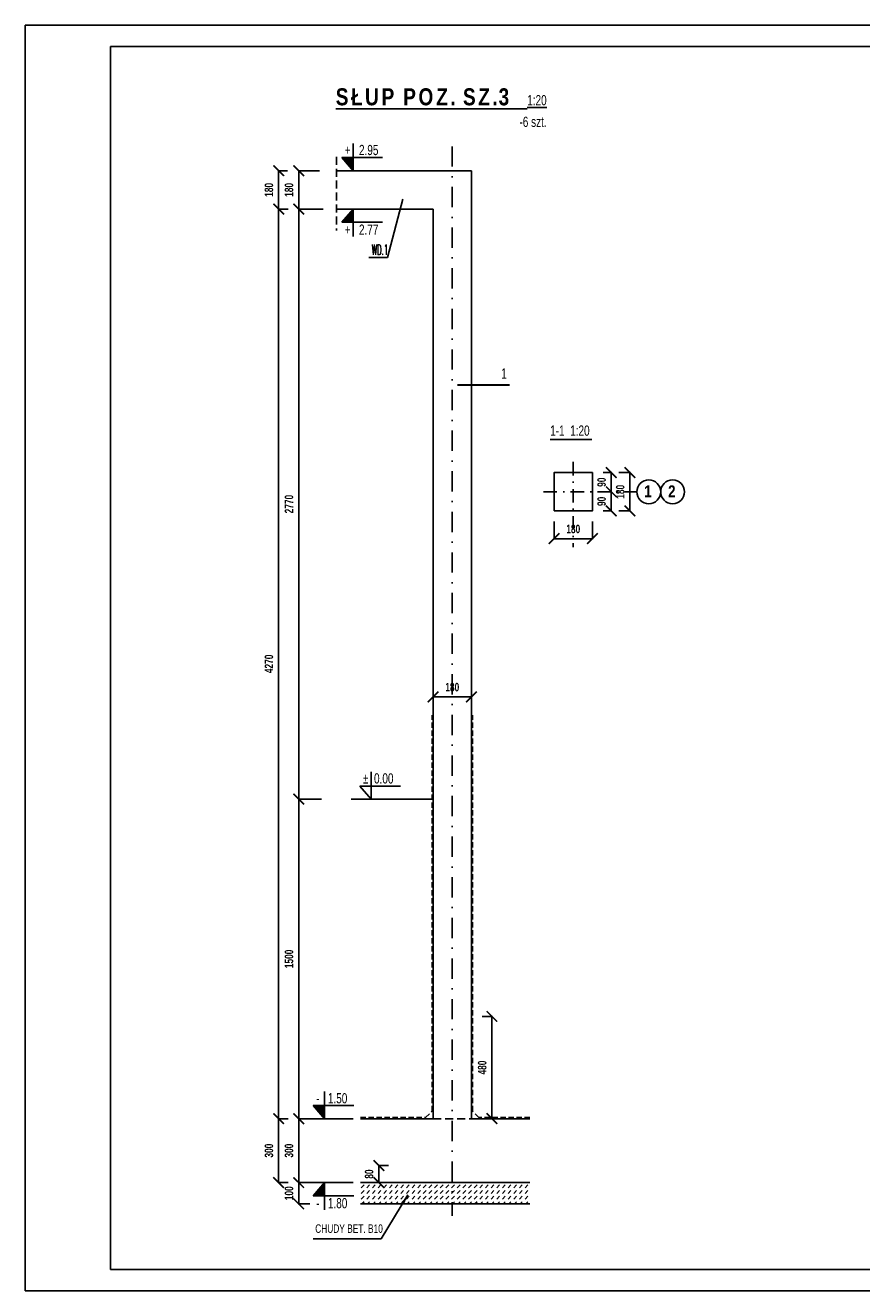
# Model space of a CAD drawing. Header units: millimetres. Extents: x 112819 to 391468, y 17484 to 67147.
# Tile 1 of 2: x 383068 to 386993, y 61207 to 67147. Entities that reach past the tile are written whole.
import ezdxf

# ---------------------------------------------------------------- set-up
doc = ezdxf.new("R2010")
doc.units = ezdxf.units.MM
doc.header["$LTSCALE"] = 5
for name, pattern in [('DASH', [0.75, 0.5, -0.25]), ('DASHDOT', [25.4, 12.7, -6.35, 0, -6.35]), ('DASHED', [0.75, 0.5, -0.25])]:
    doc.linetypes.add(name, pattern=pattern)
doc.layers.add('OBRYS', color=7, linetype='Continuous')
doc.layers.add('RCAD_deskowanie', color=7, linetype='Continuous')
doc.styles.add('Arial N 0.7', font='arial.ttf', dxfattribs={"width": 0.7})
doc.styles.add('GRYF', font='arialbd.ttf')
doc.styles.add('RAMKA', font='arial.ttf', dxfattribs={"width": 0.7})
doc.styles.get("Standard").update_dxf_attribs({"font": 'txt.shx', "width": 0.7, "height": 35})
doc.styles.add('style1', font='arialbd.ttf', dxfattribs={"width": 0.7})
doc.dimstyles.new('1-20', dxfattribs={"dimscale": 20, "dimtxt": 2, "dimasz": 1, "dimexe": 0.5, "dimexo": 1, "dimgap": 0.6, "dimtad": 1, "dimdec": 4, "dimrnd": 0.1, "dimdsep": 46, "dimtxsty": 'Arial N 0.7', "dimblk": 'ARCHTICK', "dimcen": 0, "dimclrd": 2, "dimclre": 2, "dimclrt": 7, "dimadec": 0, "dimazin": 0, "dimtfac": 1, "dimtdec": 4, "dimtix": 1, "dimtmove": 0, "dimatfit": 3, "dimfxl": 1, "dimtolj": 1, "dimarcsym": 0})
doc.dimstyles.new('RBCT DIM 20', dxfattribs={"dimtxt": 40, "dimasz": 50, "dimexe": 2.5, "dimexo": 50, "dimgap": 25, "dimtad": 1, "dimdec": 0, "dimzin": 1, "dimtxsty": 'style1', "dimblk": 'ARCHTICK', "dimcen": 50, "dimclrd": 2, "dimclre": 2, "dimclrt": 7, "dimadec": 0, "dimazin": 0, "dimtfac": 1, "dimtdec": 0, "dimtmove": 0, "dimatfit": 3, "dimfxl": 1, "dimarcsym": 0})

# ---------------------------------------------------------------- blocks, each defined once
blk = doc.blocks.new('_ArchTick')
at = {"color": 0, "linetype": 'ByBlock', "const_width": 0.15}
blk.add_lwpolyline([(-0.5, -0.5), (0.5, 0.5)], dxfattribs=at)
blk = doc.blocks.new('*D152')
at = {"color": 2, "linetype": 'Continuous', "lineweight": -2, "ltscale": 35, "transparency": 16777216}
for p, q in [((384457.2, 62014.7), (384348.5, 62014.7)), ((384351, 61714.7), (384351, 62014.7)), ((384457.2, 61714.7), (384348.5, 61714.7))]:
    blk.add_line(p, q, dxfattribs=at)
at = {"layer": 'Defpoints', "color": 0, "linetype": 'Continuous', "ltscale": 35, "transparency": 16777216}
for p in [(384351, 62014.7), (384507.2, 62014.7), (384507.2, 61714.7)]:
    blk.add_point(p, dxfattribs=at)
at = {"color": 2, "linetype": 'Continuous', "lineweight": -2, "ltscale": 35, "transparency": 16777216, "xscale": 50, "yscale": 50, "zscale": 50}
for p, rotation in [((384351, 62014.7), 90), ((384351, 61714.7), 270)]:
    blk.add_blockref('_ArchTick', p, dxfattribs=dict(at, rotation=rotation))
at = {"color": 7, "linetype": 'Continuous', "ltscale": 35, "transparency": 16777216, "insert": (384305.5, 61864.7), "char_height": 40, "attachment_point": 5, "rotation": 90, "style": 'style1'}
blk.add_mtext('300', dxfattribs=at)
blk = doc.blocks.new('W')
at = {"layer": 'OBRYS', "linetype": 'Continuous'}
for p, q in [((0, -32.1), (0, 0)), ((0, -32.1), (-13.3, -16.7)), ((-13.3, -16.7), (34.4, -16.7))]:
    blk.add_line(p, q, dxfattribs=at)
blk = doc.blocks.new('*D153')
at = {"color": 2, "linetype": 'Continuous', "lineweight": -2, "ltscale": 35, "transparency": 16777216}
for p, q in [((384458.2, 63514.7), (384348.5, 63514.7)), ((384351, 62014.7), (384351, 63514.7)), ((384457.2, 62014.7), (384348.5, 62014.7))]:
    blk.add_line(p, q, dxfattribs=at)
at = {"layer": 'Defpoints', "color": 0, "linetype": 'Continuous', "ltscale": 35, "transparency": 16777216}
for p in [(384351, 63514.7), (384508.2, 63514.7), (384507.2, 62014.7)]:
    blk.add_point(p, dxfattribs=at)
at = {"color": 2, "linetype": 'Continuous', "lineweight": -2, "ltscale": 35, "transparency": 16777216, "xscale": 50, "yscale": 50, "zscale": 50}
for p, rotation in [((384351, 63514.7), 90), ((384351, 62014.7), 270)]:
    blk.add_blockref('_ArchTick', p, dxfattribs=dict(at, rotation=rotation))
at = {"color": 7, "linetype": 'Continuous', "ltscale": 35, "transparency": 16777216, "insert": (384305.5, 62764.7), "char_height": 40, "attachment_point": 5, "rotation": 90, "style": 'style1'}
blk.add_mtext('1500', dxfattribs=at)
blk = doc.blocks.new('*D154')
at = {"color": 2, "linetype": 'Continuous', "lineweight": -2, "ltscale": 35, "transparency": 16777216}
for p, q in [((385549.4, 64817.5), (385549.4, 64734.9)), ((385729.4, 64817.5), (385729.4, 64734.9)), ((385729.4, 64737.4), (385549.4, 64737.4))]:
    blk.add_line(p, q, dxfattribs=at)
at = {"layer": 'Defpoints', "color": 0, "linetype": 'Continuous', "ltscale": 35, "transparency": 16777216}
for p in [(385549.4, 64867.5), (385729.4, 64867.5), (385549.4, 64737.4)]:
    blk.add_point(p, dxfattribs=at)
at = {"color": 2, "linetype": 'Continuous', "lineweight": -2, "ltscale": 35, "transparency": 16777216, "xscale": 50, "yscale": 50, "zscale": 50, "rotation": 180}
blk.add_blockref('_ArchTick', (385549.4, 64737.4), dxfattribs=at)
at = {"color": 2, "linetype": 'Continuous', "lineweight": -2, "ltscale": 35, "transparency": 16777216, "xscale": 50, "yscale": 50, "zscale": 50}
blk.add_blockref('_ArchTick', (385729.4, 64737.4), dxfattribs=at)
at = {"color": 7, "linetype": 'Continuous', "ltscale": 35, "transparency": 16777216, "insert": (385639.4, 64782.8), "char_height": 40, "attachment_point": 5, "style": 'style1'}
blk.add_mtext('180', dxfattribs=at)
blk = doc.blocks.new('*D155')
at = {"color": 2, "linetype": 'Continuous', "lineweight": -2, "ltscale": 35, "transparency": 16777216}
for p, q in [((385854, 65047.5), (385908, 65047.5)), ((385905.5, 64867.5), (385905.5, 65047.5)), ((385854, 64867.5), (385908, 64867.5))]:
    blk.add_line(p, q, dxfattribs=at)
at = {"layer": 'Defpoints', "color": 0, "linetype": 'Continuous', "ltscale": 35, "transparency": 16777216}
for p in [(385804, 65047.5), (385905.5, 65047.5), (385804, 64867.5)]:
    blk.add_point(p, dxfattribs=at)
at = {"color": 2, "linetype": 'Continuous', "lineweight": -2, "ltscale": 35, "transparency": 16777216, "xscale": 50, "yscale": 50, "zscale": 50}
for p, rotation in [((385905.5, 65047.5), 90), ((385905.5, 64867.5), 270)]:
    blk.add_blockref('_ArchTick', p, dxfattribs=dict(at, rotation=rotation))
at = {"color": 7, "linetype": 'Continuous', "ltscale": 35, "transparency": 16777216, "insert": (385860, 64957.5), "char_height": 40, "attachment_point": 5, "rotation": 90, "style": 'style1'}
blk.add_mtext('180', dxfattribs=at)
blk = doc.blocks.new('*D156')
at = {"color": 2, "linetype": 'Continuous', "lineweight": -2, "ltscale": 35, "transparency": 16777216}
for p, q in [((384465.2, 66284.7), (384348.5, 66284.7)), ((384351, 63514.7), (384351, 66284.7)), ((384406.2, 63514.7), (384348.5, 63514.7))]:
    blk.add_line(p, q, dxfattribs=at)
at = {"layer": 'Defpoints', "color": 0, "linetype": 'Continuous', "ltscale": 35, "transparency": 16777216}
for p in [(384351, 66284.7), (384515.2, 66284.7), (384456.2, 63514.7)]:
    blk.add_point(p, dxfattribs=at)
at = {"color": 2, "linetype": 'Continuous', "lineweight": -2, "ltscale": 35, "transparency": 16777216, "xscale": 50, "yscale": 50, "zscale": 50}
for p, rotation in [((384351, 66284.7), 90), ((384351, 63514.7), 270)]:
    blk.add_blockref('_ArchTick', p, dxfattribs=dict(at, rotation=rotation))
at = {"color": 7, "linetype": 'Continuous', "ltscale": 35, "transparency": 16777216, "insert": (384305.5, 64899.7), "char_height": 40, "attachment_point": 5, "rotation": 90, "style": 'style1'}
blk.add_mtext('2770', dxfattribs=at)
blk = doc.blocks.new('*D157')
at = {"color": 2, "linetype": 'Continuous', "lineweight": -2, "ltscale": 35, "transparency": 16777216}
for p, q in [((384448.1, 66464.7), (384348.5, 66464.7)), ((384351, 66284.7), (384351, 66464.7)), ((384465.2, 66284.7), (384348.5, 66284.7))]:
    blk.add_line(p, q, dxfattribs=at)
at = {"layer": 'Defpoints', "color": 0, "linetype": 'Continuous', "ltscale": 35, "transparency": 16777216}
for p in [(384351, 66464.7), (384498.1, 66464.7), (384515.2, 66284.7)]:
    blk.add_point(p, dxfattribs=at)
at = {"color": 2, "linetype": 'Continuous', "lineweight": -2, "ltscale": 35, "transparency": 16777216, "xscale": 50, "yscale": 50, "zscale": 50}
for p, rotation in [((384351, 66464.7), 90), ((384351, 66284.7), 270)]:
    blk.add_blockref('_ArchTick', p, dxfattribs=dict(at, rotation=rotation))
at = {"color": 7, "linetype": 'Continuous', "ltscale": 35, "transparency": 16777216, "insert": (384305.5, 66374.7), "char_height": 40, "attachment_point": 5, "rotation": 90, "style": 'style1'}
blk.add_mtext('180', dxfattribs=at)
blk = doc.blocks.new('*D158')
at = {"color": 2, "linetype": 'Continuous', "lineweight": -2, "ltscale": 35, "transparency": 16777216}
for p, q in [((384301, 62014.7), (384254.2, 62014.7)), ((384256.7, 61714.7), (384256.7, 62014.7)), ((384301, 61714.7), (384254.2, 61714.7))]:
    blk.add_line(p, q, dxfattribs=at)
at = {"layer": 'Defpoints', "color": 0, "linetype": 'Continuous', "ltscale": 35, "transparency": 16777216}
for p in [(384256.7, 62014.7), (384351, 62014.7), (384351, 61714.7)]:
    blk.add_point(p, dxfattribs=at)
at = {"color": 2, "linetype": 'Continuous', "lineweight": -2, "ltscale": 35, "transparency": 16777216, "xscale": 50, "yscale": 50, "zscale": 50}
for p, rotation in [((384256.7, 62014.7), 90), ((384256.7, 61714.7), 270)]:
    blk.add_blockref('_ArchTick', p, dxfattribs=dict(at, rotation=rotation))
at = {"color": 7, "linetype": 'Continuous', "ltscale": 35, "transparency": 16777216, "insert": (384211.3, 61864.7), "char_height": 40, "attachment_point": 5, "rotation": 90, "style": 'style1'}
blk.add_mtext('300', dxfattribs=at)
blk = doc.blocks.new('*D159')
at = {"color": 2, "linetype": 'Continuous', "lineweight": -2, "ltscale": 35, "transparency": 16777216}
for p, q in [((384301, 66284.7), (384254.2, 66284.7)), ((384256.7, 62014.7), (384256.7, 66284.7)), ((384301, 62014.7), (384254.2, 62014.7))]:
    blk.add_line(p, q, dxfattribs=at)
at = {"layer": 'Defpoints', "color": 0, "linetype": 'Continuous', "ltscale": 35, "transparency": 16777216}
for p in [(384256.7, 66284.7), (384351, 66284.7), (384351, 62014.7)]:
    blk.add_point(p, dxfattribs=at)
at = {"color": 2, "linetype": 'Continuous', "lineweight": -2, "ltscale": 35, "transparency": 16777216, "xscale": 50, "yscale": 50, "zscale": 50}
for p, rotation in [((384256.7, 66284.7), 90), ((384256.7, 62014.7), 270)]:
    blk.add_blockref('_ArchTick', p, dxfattribs=dict(at, rotation=rotation))
at = {"color": 7, "linetype": 'Continuous', "ltscale": 35, "transparency": 16777216, "insert": (384211.3, 64149.7), "char_height": 40, "attachment_point": 5, "rotation": 90, "style": 'style1'}
blk.add_mtext('4270', dxfattribs=at)
blk = doc.blocks.new('*D160')
at = {"color": 2, "linetype": 'Continuous', "lineweight": -2, "ltscale": 35, "transparency": 16777216}
for p, q in [((384298.5, 66464.7), (384254.2, 66464.7)), ((384256.7, 66284.7), (384256.7, 66464.7)), ((384301, 66284.7), (384254.2, 66284.7))]:
    blk.add_line(p, q, dxfattribs=at)
at = {"layer": 'Defpoints', "color": 0, "linetype": 'Continuous', "ltscale": 35, "transparency": 16777216}
for p in [(384256.7, 66464.7), (384348.5, 66464.7), (384351, 66284.7)]:
    blk.add_point(p, dxfattribs=at)
at = {"color": 2, "linetype": 'Continuous', "lineweight": -2, "ltscale": 35, "transparency": 16777216, "xscale": 50, "yscale": 50, "zscale": 50}
for p, rotation in [((384256.7, 66464.7), 90), ((384256.7, 66284.7), 270)]:
    blk.add_blockref('_ArchTick', p, dxfattribs=dict(at, rotation=rotation))
at = {"color": 7, "linetype": 'Continuous', "ltscale": 35, "transparency": 16777216, "insert": (384211.3, 66374.7), "char_height": 40, "attachment_point": 5, "rotation": 90, "style": 'style1'}
blk.add_mtext('180', dxfattribs=at)
blk = doc.blocks.new('*D161')
at = {"color": 2, "lineweight": -2, "ltscale": 35, "transparency": 16777216}
for p, q in [((384981.6, 63955.8), (384981.6, 63997.3)), ((384981.6, 63994.8), (385161.6, 63994.8)), ((385161.6, 63955.8), (385161.6, 63997.3))]:
    blk.add_line(p, q, dxfattribs=at)
at = {"layer": 'Defpoints', "color": 0, "ltscale": 35, "transparency": 16777216}
for p in [(385161.6, 63994.8), (384981.6, 63905.8), (385161.6, 63905.8)]:
    blk.add_point(p, dxfattribs=at)
at = {"color": 2, "lineweight": -2, "ltscale": 35, "transparency": 16777216, "xscale": 50, "yscale": 50, "zscale": 50, "rotation": 180}
blk.add_blockref('_ArchTick', (384981.6, 63994.8), dxfattribs=at)
at = {"color": 2, "lineweight": -2, "ltscale": 35, "transparency": 16777216, "xscale": 50, "yscale": 50, "zscale": 50}
blk.add_blockref('_ArchTick', (385161.6, 63994.8), dxfattribs=at)
at = {"color": 7, "ltscale": 35, "transparency": 16777216, "insert": (385071.6, 64040.2), "char_height": 40, "attachment_point": 5, "style": 'style1'}
blk.add_mtext('180', dxfattribs=at)
blk = doc.blocks.new('*D162')
at = {"color": 2, "lineweight": -2, "ltscale": 35, "transparency": 16777216}
for p, q in [((385779.4, 64957.5), (385820.3, 64957.5)), ((385817.8, 64867.5), (385817.8, 64957.5)), ((385779.4, 64867.5), (385820.3, 64867.5))]:
    blk.add_line(p, q, dxfattribs=at)
at = {"layer": 'Defpoints', "color": 0, "ltscale": 35, "transparency": 16777216}
for p in [(385729.4, 64957.5), (385817.8, 64957.5), (385729.4, 64867.5)]:
    blk.add_point(p, dxfattribs=at)
at = {"color": 2, "lineweight": -2, "ltscale": 35, "transparency": 16777216, "xscale": 50, "yscale": 50, "zscale": 50}
for p, rotation in [((385817.8, 64957.5), 90), ((385817.8, 64867.5), 270)]:
    blk.add_blockref('_ArchTick', p, dxfattribs=dict(at, rotation=rotation))
at = {"color": 7, "ltscale": 35, "transparency": 16777216, "insert": (385772.4, 64912.5), "char_height": 40, "attachment_point": 5, "rotation": 90, "style": 'style1'}
blk.add_mtext('90', dxfattribs=at)
blk = doc.blocks.new('*D163')
at = {"color": 2, "lineweight": -2, "ltscale": 35, "transparency": 16777216}
for p, q in [((385779.4, 65047.5), (385820.3, 65047.5)), ((385817.8, 64957.5), (385817.8, 65047.5)), ((385779.4, 64957.5), (385820.3, 64957.5))]:
    blk.add_line(p, q, dxfattribs=at)
at = {"layer": 'Defpoints', "color": 0, "ltscale": 35, "transparency": 16777216}
for p in [(385729.4, 65047.5), (385817.8, 65047.5), (385729.4, 64957.5)]:
    blk.add_point(p, dxfattribs=at)
at = {"color": 2, "lineweight": -2, "ltscale": 35, "transparency": 16777216, "xscale": 50, "yscale": 50, "zscale": 50}
for p, rotation in [((385817.8, 65047.5), 90), ((385817.8, 64957.5), 270)]:
    blk.add_blockref('_ArchTick', p, dxfattribs=dict(at, rotation=rotation))
at = {"color": 7, "ltscale": 35, "transparency": 16777216, "insert": (385772.4, 65002.5), "char_height": 40, "attachment_point": 5, "rotation": 90, "style": 'style1'}
blk.add_mtext('90', dxfattribs=at)
blk = doc.blocks.new('*D176')
at = {"layer": 'Defpoints', "color": 0, "transparency": 16777216}
for p in [(384507.2, 61714.7), (384351, 61614.7), (384452.4, 61614.7)]:
    blk.add_point(p, dxfattribs=at)
at = {"layer": 'RCAD_deskowanie', "color": 2, "lineweight": -2, "transparency": 16777216}
for p, q in [((384457.2, 61714.7), (384348.5, 61714.7)), ((384351, 61714.7), (384351, 61614.7)), ((384402.4, 61614.7), (384348.5, 61614.7))]:
    blk.add_line(p, q, dxfattribs=at)
at = {"layer": 'RCAD_deskowanie', "color": 2, "lineweight": -2, "transparency": 16777216, "xscale": 50, "yscale": 50, "zscale": 50}
for p, rotation in [((384351, 61714.7), 90), ((384351, 61614.7), 270)]:
    blk.add_blockref('_ArchTick', p, dxfattribs=dict(at, rotation=rotation))
at = {"layer": 'RCAD_deskowanie', "color": 7, "transparency": 16777216, "insert": (384305.5, 61664.7), "char_height": 40, "attachment_point": 5, "rotation": 90, "style": 'style1'}
blk.add_mtext('100', dxfattribs=at)
blk = doc.blocks.new('*D177')
at = {"color": 2, "lineweight": -2, "transparency": 16777216}
for p, q in [((385211.6, 62494.7), (385260.1, 62494.7)), ((385257.6, 62494.7), (385257.6, 62014.7)), ((385211.6, 62014.7), (385260.1, 62014.7))]:
    blk.add_line(p, q, dxfattribs=at)
at = {"layer": 'Defpoints', "color": 0, "transparency": 16777216}
for p in [(385161.6, 62494.7), (385161.6, 62014.7), (385257.6, 62014.7)]:
    blk.add_point(p, dxfattribs=at)
at = {"color": 2, "lineweight": -2, "transparency": 16777216, "xscale": 50, "yscale": 50, "zscale": 50}
for p, rotation in [((385257.6, 62494.7), 90), ((385257.6, 62014.7), 270)]:
    blk.add_blockref('_ArchTick', p, dxfattribs=dict(at, rotation=rotation))
at = {"color": 7, "transparency": 16777216, "insert": (385212.1, 62254.7), "char_height": 40, "attachment_point": 5, "rotation": 90, "style": 'style1'}
blk.add_mtext('480', dxfattribs=at)
blk = doc.blocks.new('*D178')
at = {"color": 2, "lineweight": -2, "transparency": 16777216}
for p, q in [((384727, 61794.7), (384727, 61714.7)), ((384771.9, 61794.7), (384729.5, 61794.7)), ((384771.9, 61714.7), (384729.5, 61714.7))]:
    blk.add_line(p, q, dxfattribs=at)
at = {"layer": 'Defpoints', "color": 0, "transparency": 16777216}
for p in [(384721.9, 61794.7), (384721.9, 61714.7), (384727, 61714.7)]:
    blk.add_point(p, dxfattribs=at)
at = {"color": 2, "lineweight": -2, "transparency": 16777216, "xscale": 50, "yscale": 50, "zscale": 50}
for p, rotation in [((384727, 61794.7), 90), ((384727, 61714.7), 270)]:
    blk.add_blockref('_ArchTick', p, dxfattribs=dict(at, rotation=rotation))
at = {"color": 7, "transparency": 16777216, "insert": (384681.6, 61754.7), "char_height": 40, "attachment_point": 5, "rotation": 90, "style": 'style1'}
blk.add_mtext('80', dxfattribs=at)

msp = doc.modelspace()

# ---------------------------------------------------------------- hatches: boundary and pattern name
at = {"ltscale": 35}
h = msp.add_hatch(dxfattribs=at)
h.set_pattern_fill('DASH', color=2, scale=150, angle=45, style=0)
h.set_pattern_definition([(45, (107095.81, 591384.095), (2e-15, 26.5165043), [18.75, -18.75])])
h.paths.add_polyline_path([(385436.2, 61614.7), (385436.2, 61714.7), (384641.6, 61714.7), (384641.6, 61614.7)])

# ---------------------------------------------------------------- linework, layer by layer
at = {"color": 2, "linetype": 'DASHED', "ltscale": 15}
msp.add_line((384528.7, 66530.5), (384528.7, 66183.6), dxfattribs=at)
at = {"color": 2, "linetype": 'DASHDOT', "ltscale": 1.5}
msp.add_line((385071.6, 66579.1), (385071.6, 61558.3), dxfattribs=at)
at = {"color": 7, "linetype": 'Continuous', "ltscale": 35}
for p, q in [((384528.7, 66464.7), (385161.6, 66464.7)), ((385161.6, 62014.7), (385161.6, 66464.7)), ((384981.6, 66284.7), (384528.7, 66284.7)), ((384981.6, 62014.7), (384981.6, 66284.7)), ((385727.1, 65203.3), (385531.7, 65203.3)), ((384981.6, 62014.7), (384641.6, 62014.7)), ((385436.2, 62014.7), (385161.6, 62014.7)), ((384641.6, 61714.7), (385436.2, 61714.7)), ((384641.6, 61714.7), (385436.2, 61714.7))]:
    msp.add_line(p, q, dxfattribs=at)
at = {"color": 2, "linetype": 'DASHDOT'}
for p, q in [((385639.4, 65097.5), (385639.4, 64698.2)), ((385499.4, 64957.5), (385937.6, 64957.5))]:
    msp.add_line(p, q, dxfattribs=at)
at = {"linetype": 'Continuous'}
msp.add_line((385729.4, 65047.5), (385729.4, 64867.5), dxfattribs=at)
at = {"color": 1, "linetype": 'DASHED', "ltscale": 10}
for p, q in [((384976.6, 62049.7), (384976.6, 63908.5)), ((385166.6, 62049.7), (385166.6, 63908.5)), ((384641.1, 62019.7), (384946.6, 62019.7)), ((384946.6, 62019.7), (384976.6, 62049.7)), ((385196.6, 62019.7), (385166.6, 62049.7)), ((385435.1, 62019.7), (385196.6, 62019.7))]:
    msp.add_line(p, q, dxfattribs=at)
at = {"color": 2, "ltscale": 35}
msp.add_line((384597.1, 63514.7), (384981.6, 63514.7), dxfattribs=at)
at = {"color": 2, "linetype": 'Continuous', "ltscale": 35}
for p, q in [((384353.6, 62014.7), (384606.6, 62014.7)), ((384353.6, 61714.7), (384606.6, 61714.7)), ((384641.6, 61614.7), (385436.2, 61614.7))]:
    msp.add_line(p, q, dxfattribs=at)
at = {"color": 8, "linetype": 'DASH', "ltscale": 15}
msp.add_line((384981.6, 62014.7), (385161.6, 62014.7), dxfattribs=at)
at = {"color": 7, "ltscale": 35}
for points in [[(383067.9, 61207.3), (391467.9, 61207.3), (391467.9, 67147.3), (383067.9, 67147.3)], [(383467.9, 61307.3), (391367.9, 61307.3), (391367.9, 67047.3), (383467.9, 67047.3)]]:
    msp.add_lwpolyline(points, close=True, dxfattribs=at)
at = {"color": 7, "linetype": 'Continuous', "ltscale": 35, "const_width": 10, "flags": 128}
msp.add_lwpolyline([(385095.5, 65458.6), (385341.2, 65458.6)], dxfattribs=at)
at = {"color": 7, "linetype": 'Continuous', "ltscale": 35}
msp.add_lwpolyline([(385549.4, 64867.5), (385729.4, 64867.5), (385729.4, 65047.5), (385549.4, 65047.5)], close=True, dxfattribs=at)
at = {"color": 2, "linetype": 'Continuous'}
for centre in [(385993.6, 64957.5), (386105.6, 64957.5)]:
    msp.add_circle(centre, 56, dxfattribs=at)
for points in [[(384605.9, 66464.7), (384552.8, 66526.4), (384605.9, 66526.4)], [(384605.9, 66284.7), (384552.8, 66223.1), (384605.9, 66223.1)], [(384471.7, 62014.7), (384418.6, 62076.4), (384471.7, 62076.4)], [(384471.7, 61714.7), (384418.6, 61653.1), (384471.7, 61653.1)]]:
    msp.add_solid(points, dxfattribs=at)

# ---------------------------------------------------------------- block references
at = {"xscale": 4, "yscale": 4, "zscale": 4}
for p in [(384605.9, 66593.1), (384691.2, 63643.1), (384471.7, 62143.1)]:
    msp.add_blockref('W', p, dxfattribs=at)
at = {"xscale": -4, "yscale": 4, "zscale": 4, "rotation": 180}
for p in [(384605.9, 66156.4), (384471.7, 61586.4)]:
    msp.add_blockref('W', p, dxfattribs=at)

# ---------------------------------------------------------------- texts
at = {"style": 'RAMKA', "width": 0.7}
for s, p in [('+   2.95', (384567.2, 66538)), ('+   2.77', (384567.2, 66164.1)), ('1', (385301.6, 65488.6)), ('1-1  1:20', (385530.9, 65220.8)), ('%%P  0.00', (384652.5, 63588))]:
    msp.add_text(s, height=48, dxfattribs=at).set_placement(p)
at = {"color": 7, "ltscale": 35, "width": 0.5}
msp.add_text('WD.1', height=48, dxfattribs=at).set_placement((384693.2, 66069.8))
at = {"color": 2, "linetype": 'Continuous', "style": 'GRYF', "width": 0.8}
for s, p in [('1', (385972.5, 64931.8)), ('2', (386084.5, 64931.8))]:
    msp.add_text(s, height=56, dxfattribs=at).set_placement(p)
at = {"color": 7, "style": 'RAMKA', "width": 0.7}
for s, p in [('-   1.50', (384433.1, 62086.6)), ('-   1.80', (384433.1, 61594.1))]:
    msp.add_text(s, height=48, dxfattribs=at).set_placement(p)
at = {"color": 7, "ltscale": 35, "style": 'RAMKA', "width": 0.7}
msp.add_text('CHUDY BET. B10', height=40, dxfattribs=at).set_placement((384428.5, 61478.8))
at = {"color": 7, "linetype": 'Continuous', "ltscale": 35, "insert": (385514.6, 66851.7), "char_height": 80, "width": 1023.819, "attachment_point": 3, "style": 'RAMKA'}
msp.add_mtext('\\pt960,1040;{\\fArial Black|b1|i0|c238|p34;\\T1.2;\\LSŁUP POZ. SZ.3\\fArial Black|b0|i0|c238|p34;\\T1;   \\fArial|b0|i0|c238|p34;\\H0.6x;1:20\\fArial Black|b0|i0|c238|p34;\\l\\P\\ptz;\\fArial|b0|i0|c238|p34;-6 szt.}', dxfattribs=at)

# ---------------------------------------------------------------- dimensions: what is measured, and where the dimension line sits
at = {"color": 2, "linetype": 'Continuous', "ltscale": 35}
for base, p1, p2, picture, middle in [((384256.7, 66464.7), (384351, 66284.7), (384348.5, 66464.7), '*D160', (384211.3, 66374.7)), ((384351, 66464.7), (384515.2, 66284.7), (384498.1, 66464.7), '*D157', (384305.5, 66374.7)), ((384256.7, 66284.7), (384351, 62014.7), (384351, 66284.7), '*D159', (384211.3, 64149.7)), ((384351, 66284.7), (384456.2, 63514.7), (384515.2, 66284.7), '*D156', (384305.5, 64899.7)), ((384351, 63514.7), (384507.2, 62014.7), (384508.2, 63514.7), '*D153', (384305.5, 62764.7))]:
    dim = msp.add_linear_dim(base=base, p1=p1, p2=p2, angle=90, dimstyle='RBCT DIM 20', override={"dimtmove": 1}, dxfattribs=at)
    dim.commit()
    dim.dimension.update_dxf_attribs({"geometry": picture, "text_midpoint": middle})
at = {"color": 2, "ltscale": 35}
dim = msp.add_linear_dim(base=(385817.8, 65047.5), p1=(385729.4, 64957.5), p2=(385729.4, 65047.5), angle=90, dimstyle='RBCT DIM 20', override={"dimtmove": 1}, dxfattribs=at)
dim.commit()
dim.dimension.update_dxf_attribs({"geometry": '*D163', "text_midpoint": (385817.8, 65002.5), "dimtype": 160})
at = {"color": 2, "linetype": 'Continuous', "ltscale": 35}
dim = msp.add_linear_dim(base=(385905.5, 65047.5), p1=(385804, 64867.5), p2=(385804, 65047.5), angle=90, dimstyle='RBCT DIM 20', dxfattribs=at)
dim.commit()
dim.dimension.update_dxf_attribs({"geometry": '*D155', "text_midpoint": (385860, 64957.5)})
at = {"color": 2, "ltscale": 35}
dim = msp.add_linear_dim(base=(385817.8, 64957.5), p1=(385729.4, 64867.5), p2=(385729.4, 64957.5), angle=90, dimstyle='RBCT DIM 20', dxfattribs=at)
dim.commit()
dim.dimension.update_dxf_attribs({"geometry": '*D162', "text_midpoint": (385817.8, 64912.5), "dimtype": 160})
at = {"color": 2, "linetype": 'Continuous', "ltscale": 35}
dim = msp.add_linear_dim(base=(385549.4, 64737.4), p1=(385729.4, 64867.5), p2=(385549.4, 64867.5), dimstyle='RBCT DIM 20', dxfattribs=at)
dim.commit()
dim.dimension.update_dxf_attribs({"geometry": '*D154', "text_midpoint": (385639.4, 64782.8)})
at = {"color": 7, "ltscale": 35}
dim = msp.add_linear_dim(base=(385161.6, 63994.8), p1=(384981.6, 63905.8), p2=(385161.6, 63905.8), dimstyle='RBCT DIM 20', dxfattribs=at)
dim.commit()
dim.dimension.update_dxf_attribs({"geometry": '*D161', "text_midpoint": (385071.6, 64040.2)})
at = {"color": 7}
dim = msp.add_linear_dim(base=(385257.6, 62014.7), p1=(385161.6, 62494.7), p2=(385161.6, 62014.7), angle=90, dimstyle='RBCT DIM 20', dxfattribs=at)
dim.commit()
dim.dimension.update_dxf_attribs({"geometry": '*D177', "text_midpoint": (385212.1, 62254.7)})
at = {"color": 7, "linetype": 'Continuous', "ltscale": 35}
for base, p1, p2, picture, middle in [((384256.7, 62014.7), (384351, 61714.7), (384351, 62014.7), '*D158', (384211.3, 61864.7)), ((384351, 62014.7), (384507.2, 61714.7), (384507.2, 62014.7), '*D152', (384305.5, 61864.7))]:
    dim = msp.add_linear_dim(base=base, p1=p1, p2=p2, angle=90, dimstyle='RBCT DIM 20', dxfattribs=at)
    dim.commit()
    dim.dimension.update_dxf_attribs({"geometry": picture, "text_midpoint": middle})
at = {"color": 7}
dim = msp.add_linear_dim(base=(384727, 61714.7), p1=(384721.9, 61794.7), p2=(384721.9, 61714.7), angle=90, dimstyle='RBCT DIM 20', dxfattribs=at)
dim.commit()
dim.dimension.update_dxf_attribs({"geometry": '*D178', "text_midpoint": (384727, 61754.7), "dimtype": 160})
at = {"layer": 'RCAD_deskowanie', "color": 7}
dim = msp.add_linear_dim(base=(384351, 61614.7), p1=(384507.2, 61714.7), p2=(384452.4, 61614.7), angle=90, dimstyle='RBCT DIM 20', override={"dimtmove": 1}, dxfattribs=at)
dim.commit()
dim.dimension.update_dxf_attribs({"geometry": '*D176', "text_midpoint": (384351, 61664.7), "dimtype": 160})

# ---------------------------------------------------------------- leaders
at = {"color": 7, "linetype": 'Continuous', "ltscale": 35}
msp.add_leader([(384839, 66331.9), (384767, 66056.8), (384679.5, 66056.8)], dimstyle='1-20', override={"dimgap": 0.5, "dimtad": 0}, dxfattribs=at)
at = {"color": 7, "ltscale": 35}
msp.add_leader([(384863.3, 61657.5), (384737.4, 61450.7), (384418.6, 61450.7)], dimstyle='RBCT DIM 20', override={"dimgap": 25, "dimtad": 0}, dxfattribs=at)

doc.saveas('drawing.dxf')
